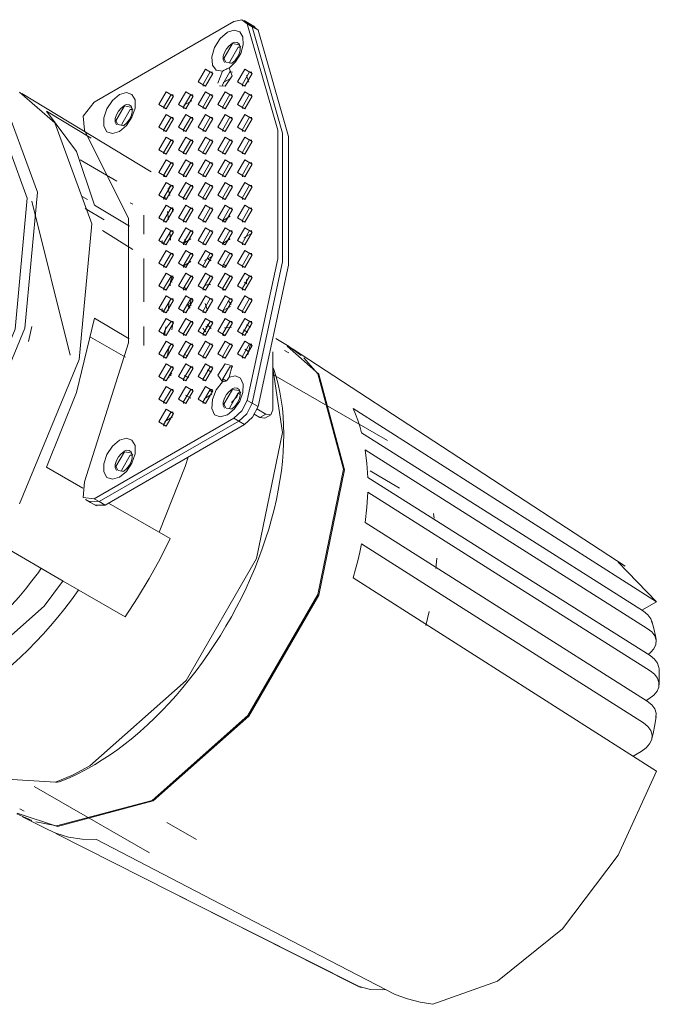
# Model space of a CAD drawing. Header units: millimetres. Extents: x -6729 to -4864, y -1198 to 6775.
# Tile 2 of 6: x -5772 to -5680, y -1198 to -1056. Entities that reach past the tile are written whole.
import ezdxf

# ---------------------------------------------------------------- set-up
doc = ezdxf.new("R2010")
doc.units = ezdxf.units.MM
doc.layers.add('E-LITE-EQPM', color=7, linetype='Continuous', lineweight=20)

# ---------------------------------------------------------------- blocks, each defined once
blk = doc.blocks.new('DEEP78 R SM_GLB - 00-673880-00 Isometrico PDF')
at = {"color": 253, "lineweight": 9, "true_color": 0xaaaaaa}
for p, q in [((-6899.62, -1056.5), (-6919.71, -1068.1)), ((-6897.42, -1056.76), (-6898.12, -1056.36)), ((-6896.97, -1057.26), (-6897.76, -1056.64)), ((-6896.97, -1057.26), (-6897.76, -1056.64)), ((-6897.68, -1056.85), (-6896.97, -1057.26)), ((-6896.57, -1057.25), (-6897.42, -1056.76)), ((-6896.13, -1057.75), (-6896.97, -1057.26)), ((-6896.13, -1057.75), (-6896.91, -1057.13)), ((-6901.06, -1061.82), (-6899.82, -1059.68)), ((-6898.92, -1059.84), (-6899.82, -1059.68)), ((-6898.65, -1060.18), (-6898.97, -1060.17)), ((-6898.61, -1060.18), (-6898.85, -1059.88)), ((-6898.71, -1060.93), (-6898.69, -1060.89)), ((-6900.72, -1062.37), (-6899.88, -1062.54)), ((-6899.38, -1062), (-6899.26, -1061.85)), ((-6902.68, -1063.78), (-6903, -1063.76)), ((-6901.92, -1065.39), (-6901.24, -1063.63)), ((-6900.22, -1063.79), (-6900.17, -1063.76)), ((-6899.8, -1063.78), (-6900.17, -1063.76)), ((-6897.02, -1063.78), (-6897.34, -1063.76)), ((-6900, -1064.64), (-6901.14, -1065.3)), ((-6897.81, -1064.26), (-6897.48, -1065.22)), ((-6900.88, -1065.8), (-6901.68, -1065.74)), ((-6908.33, -1067.04), (-6908.66, -1067.03)), ((-6905.68, -1067.92), (-6906.8, -1068.57)), ((-6905.5, -1067.04), (-6905.83, -1067.03)), ((-6902.68, -1067.04), (-6903, -1067.03)), ((-6899.85, -1067.04), (-6900.17, -1067.03)), ((-6897.02, -1067.04), (-6897.34, -1067.03)), ((-6916.61, -1070.8), (-6915.37, -1068.66)), ((-6914.48, -1068.82), (-6915.37, -1068.66)), ((-6914.21, -1069.16), (-6914.53, -1069.15)), ((-6914.17, -1069.16), (-6914.4, -1068.87)), ((-6914.97, -1071.02), (-6914.82, -1070.83)), ((-6908.33, -1070.31), (-6908.66, -1070.29)), ((-6905.5, -1070.31), (-6905.83, -1070.29)), ((-6902.68, -1070.31), (-6903, -1070.29)), ((-6899.85, -1070.31), (-6900.17, -1070.29)), ((-6897.02, -1070.31), (-6897.34, -1070.29)), ((-6916.28, -1071.35), (-6915.44, -1071.52)), ((-6908.33, -1073.58), (-6908.66, -1073.56)), ((-6905.5, -1073.58), (-6905.83, -1073.56)), ((-6902.68, -1073.58), (-6903, -1073.56)), ((-6899.85, -1073.58), (-6900.17, -1073.56)), ((-6897.02, -1073.58), (-6897.34, -1073.56)), ((-6908.33, -1076.84), (-6908.66, -1076.83)), ((-6905.5, -1076.84), (-6905.83, -1076.83)), ((-6902.68, -1076.84), (-6903, -1076.83)), ((-6899.85, -1076.84), (-6900.17, -1076.83)), ((-6897.02, -1076.84), (-6897.34, -1076.83)), ((-6909.64, -1078.54), (-6909.54, -1078.86)), ((-6909.08, -1080.54), (-6908.84, -1081.57)), ((-6908.33, -1080.11), (-6908.66, -1080.09)), ((-6905.5, -1080.11), (-6905.83, -1080.09)), ((-6902.68, -1080.11), (-6903, -1080.09)), ((-6899.85, -1080.11), (-6900.17, -1080.09)), ((-6897.02, -1080.11), (-6897.34, -1080.09)), ((-6909.47, -1082.1), (-6909.58, -1081.57)), ((-6914.54, -1082.6), (-6914.18, -1082.81)), ((-6908.33, -1083.37), (-6908.66, -1083.36)), ((-6908.5, -1083.3), (-6908.4, -1083.9)), ((-6905.5, -1083.37), (-6905.83, -1083.36)), ((-6902.68, -1083.37), (-6903, -1083.36)), ((-6899.85, -1083.37), (-6900.17, -1083.36)), ((-6897.02, -1083.37), (-6897.34, -1083.36)), ((-6912.57, -1084.39), (-6912.57, -1087.11)), ((-6909.02, -1085.02), (-6909.17, -1083.88)), ((-6900.13, -1084.56), (-6901.23, -1085.19)), ((-6908.75, -1088.01), (-6908.83, -1086.81)), ((-6908.33, -1086.64), (-6908.66, -1086.62)), ((-6905.79, -1087.82), (-6906.89, -1088.46)), ((-6905.5, -1086.64), (-6905.83, -1086.62)), ((-6902.68, -1086.64), (-6903, -1086.62)), ((-6901.23, -1088.46), (-6900.13, -1087.82)), ((-6899.85, -1086.64), (-6900.17, -1086.62)), ((-6897.05, -1087.02), (-6898.17, -1087.67)), ((-6897.02, -1086.64), (-6897.34, -1086.62)), ((-6909.94, -1088.51), (-6909.94, -1088.03)), ((-6906.83, -1088.43), (-6906.83, -1088.27)), ((-6912.57, -1090.65), (-6912.57, -1096.9)), ((-6908.33, -1089.91), (-6908.66, -1089.89)), ((-6905.5, -1089.91), (-6905.83, -1089.89)), ((-6902.71, -1090.29), (-6903.83, -1090.94)), ((-6902.9, -1090.96), (-6903.37, -1090.68)), ((-6902.68, -1089.91), (-6903, -1089.89)), ((-6902.76, -1090.47), (-6902.89, -1090.4)), ((-6899.85, -1089.91), (-6900.17, -1089.89)), ((-6897.02, -1089.91), (-6897.34, -1089.89)), ((-6906.89, -1091.73), (-6905.79, -1091.09)), ((-6900.68, -1091.72), (-6901.15, -1091.44)), ((-6908.73, -1093.94), (-6908.5, -1093.12)), ((-6908.33, -1093.17), (-6908.66, -1093.16)), ((-6905.5, -1093.17), (-6905.83, -1093.16)), ((-6902.68, -1093.17), (-6903, -1093.16)), ((-6899.85, -1093.17), (-6900.17, -1093.16)), ((-6897.02, -1093.17), (-6897.34, -1093.16)), ((-6908.76, -1094.58), (-6908.73, -1093.94)), ((-6908.51, -1094.06), (-6908.73, -1093.94)), ((-6906.83, -1094.78), (-6906.39, -1095.04)), ((-6901.1, -1095.06), (-6901.23, -1095)), ((-6897.8, -1094.25), (-6898.13, -1094.06)), ((-6897.8, -1094.25), (-6897.84, -1094.27)), ((-6897.8, -1093.64), (-6897.8, -1094.25)), ((-6908.33, -1096.44), (-6908.66, -1096.42)), ((-6905.75, -1096.42), (-6905.83, -1096.37)), ((-6905.5, -1096.44), (-6905.83, -1096.42)), ((-6902.68, -1096.44), (-6903, -1096.42)), ((-6899.85, -1096.44), (-6900.17, -1096.42)), ((-6897.02, -1096.44), (-6897.34, -1096.42)), ((-6909.94, -1098.31), (-6909.94, -1097.83)), ((-6909.08, -1098.2), (-6908.93, -1096.76)), ((-6906.21, -1097.27), (-6905.86, -1097.06)), ((-6906.18, -1097.29), (-6906.21, -1097.27)), ((-6905.85, -1097.29), (-6906.2, -1097.5)), ((-6906.2, -1097.5), (-6905.92, -1097.81)), ((-6905.82, -1097.44), (-6905.85, -1097.23)), ((-6903.42, -1098.15), (-6903.75, -1097.11)), ((-6901.15, -1098.15), (-6900.09, -1097.54)), ((-6901.15, -1098.43), (-6901.15, -1098.15)), ((-6912.57, -1100.45), (-6912.57, -1103.17)), ((-6909.58, -1101.73), (-6909.39, -1100.5)), ((-6908.66, -1099.69), (-6909.45, -1100.76)), ((-6908.33, -1099.7), (-6908.66, -1099.69)), ((-6908.36, -1099.75), (-6908.53, -1100.91)), ((-6905.5, -1099.7), (-6905.83, -1099.69)), ((-6903.66, -1101.22), (-6904.1, -1100.66)), ((-6903.54, -1100.48), (-6903.67, -1100.4)), ((-6902.9, -1100.74), (-6903.44, -1100.15)), ((-6902.68, -1099.7), (-6903, -1099.69)), ((-6900.97, -1100.62), (-6899.96, -1100.53)), ((-6900.87, -1100.68), (-6900.9, -1100.59)), ((-6900.21, -1100.49), (-6900.24, -1100.69)), ((-6899.85, -1099.7), (-6900.17, -1099.69)), ((-6897.8, -1100.17), (-6897.18, -1100.54)), ((-6897.02, -1099.7), (-6897.34, -1099.69)), ((-6901.15, -1101.74), (-6901.02, -1101.76)), ((-6897.64, -1101.27), (-6898.22, -1100.92)), ((-6897.58, -1101.23), (-6897.64, -1101.27)), ((-6908.33, -1102.97), (-6908.66, -1102.95)), ((-6905.5, -1102.97), (-6905.83, -1102.95)), ((-6902.68, -1102.97), (-6903, -1102.95)), ((-6899.85, -1102.97), (-6900.17, -1102.95)), ((-6897.21, -1102.92), (-6897.58, -1104.52)), ((-6897.02, -1102.97), (-6897.34, -1102.95)), ((-6909.18, -1104.6), (-6909.06, -1104.67)), ((-6906.83, -1104.92), (-6906.83, -1104.6)), ((-6906.77, -1104.4), (-6906.26, -1104.71)), ((-6897.5, -1104.03), (-6898.02, -1103.72)), ((-6893.98, -1112.46), (-6893.98, -1104.09)), ((-6908.33, -1106.24), (-6908.66, -1106.22)), ((-6905.5, -1106.24), (-6905.83, -1106.22)), ((-6902.68, -1106.24), (-6903, -1106.22)), ((-6899.78, -1106.25), (-6900.17, -1106.22)), ((-6908.97, -1107.66), (-6908.97, -1107.85)), ((-6908.67, -1107.25), (-6908.52, -1107.17)), ((-6908.67, -1107.25), (-6908.67, -1107.53)), ((-6906.72, -1107.48), (-6906.13, -1107.83)), ((-6903.41, -1106.66), (-6902.82, -1107.01)), ((-6901.21, -1107.97), (-6900.72, -1108.26)), ((-6908.33, -1109.5), (-6908.66, -1109.49)), ((-6906.58, -1110.31), (-6905.79, -1110.78)), ((-6905.5, -1109.5), (-6905.83, -1109.49)), ((-6902.79, -1110.18), (-6903.91, -1110.83)), ((-6903.13, -1109.62), (-6902.7, -1109.88)), ((-6902.68, -1109.5), (-6903, -1109.49)), ((-6901.06, -1111.63), (-6899.82, -1109.49)), ((-6898.92, -1109.65), (-6899.82, -1109.49)), ((-6898.69, -1110.23), (-6899.02, -1110.03)), ((-6898.65, -1109.99), (-6898.97, -1109.98)), ((-6898.61, -1109.98), (-6898.85, -1109.69)), ((-6899.4, -1111.84), (-6899.26, -1111.65)), ((-6896.97, -1111.48), (-6897.68, -1111.07)), ((-6896.13, -1111.97), (-6896.97, -1111.48)), ((-6908.45, -1113.45), (-6909.57, -1114.1)), ((-6908.33, -1112.77), (-6908.66, -1112.75)), ((-6900.72, -1112.18), (-6899.88, -1112.34)), ((-6895.89, -1113.54), (-6896.69, -1113.06)), ((-6896.29, -1112.3), (-6895.02, -1113.06)), ((-6895.02, -1113.06), (-6895.89, -1113.54)), ((-6895.16, -1113.63), (-6894.29, -1113.14)), ((-6919.71, -1125.26), (-6899.62, -1113.66)), ((-6898.92, -1114.07), (-6919, -1125.66)), ((-6919, -1125.66), (-6898.92, -1114.07)), ((-6918.15, -1126.15), (-6898.07, -1114.56)), ((-6898.92, -1114.07), (-6899.62, -1113.66)), ((-6898.07, -1114.56), (-6898.92, -1114.07)), ((-6895.15, -1113.62), (-6895.89, -1113.54)), ((-6916.61, -1120.61), (-6915.37, -1118.47)), ((-6914.48, -1118.63), (-6915.37, -1118.47)), ((-6914.21, -1118.97), (-6914.53, -1118.96)), ((-6914.17, -1118.96), (-6914.4, -1118.67)), ((-6916.28, -1121.16), (-6915.44, -1121.32)), ((-6914.97, -1120.83), (-6914.82, -1120.63)), ((-6920.96, -1125.38), (-6920.25, -1125.79)), ((-6919, -1125.66), (-6920.47, -1125.6)), ((-6920.47, -1125.6), (-6919, -1125.66)), ((-6920.25, -1125.79), (-6919.4, -1126.28)), ((-6919, -1125.66), (-6919.71, -1125.26)), ((-6919.57, -1126.15), (-6918.15, -1126.15)), ((-6918.15, -1126.15), (-6919, -1125.66))]:
    blk.add_line(p, q, dxfattribs=at)
for points in [[(-6897.68, -1056.85, 0), (-6898.46, -1056.23, 0), (-6899.62, -1056.5, 0)], [(-6901.24, -1063.63, 0), (-6902.15, -1063.51, 0), (-6902.71, -1062.78, 0), (-6902.8, -1061.6, 0), (-6902.39, -1060.22, 0), (-6901.57, -1058.94, 0), (-6900.53, -1058.05, 0)], [(-6900.53, -1058.05, 0), (-6899.56, -1057.73, 0), (-6898.77, -1057.97, 0), (-6898.31, -1058.72, 0), (-6898.26, -1059.84, 0), (-6898.63, -1061.11, 0), (-6899.36, -1062.31, 0), (-6900.31, -1063.22, 0)], [(-6897.68, -1111.07, 0), (-6893.3, -1090.7, 0), (-6893.3, -1072.16, 0), (-6897.68, -1056.85, 0)], [(-6896.97, -1057.26, 0), (-6892.6, -1072.57, 0), (-6892.6, -1091.11, 0), (-6896.97, -1111.48, 0)], [(-6896.97, -1111.48, 0), (-6892.6, -1091.11, 0), (-6892.6, -1072.57, 0), (-6896.97, -1057.26, 0)], [(-6896.13, -1111.97, 0), (-6891.75, -1091.6, 0), (-6891.75, -1073.06, 0), (-6896.13, -1057.75, 0)], [(-6899.91, -1059.62, 0), (-6899.49, -1059.47, 0), (-6899.12, -1059.5, 0), (-6898.84, -1059.72, 0), (-6898.69, -1060.1, 0), (-6898.69, -1060.6, 0), (-6898.84, -1061.15, 0), (-6899.12, -1061.69, 0), (-6899.49, -1062.15, 0), (-6899.91, -1062.48, 0)], [(-6899.87, -1059.65, 0), (-6900.3, -1059.98, 0), (-6900.68, -1060.43, 0), (-6900.97, -1060.96, 0), (-6901.13, -1061.51, 0), (-6901.13, -1062.01, 0), (-6900.97, -1062.39, 0)], [(-6899.82, -1059.68, 0), (-6901.06, -1061.82, 0), (-6900.75, -1062.36, 0)], [(-6898.97, -1060.17, 0), (-6900.21, -1062.31, 0), (-6900.18, -1062.5, 0)], [(-6903.71, -1065.8, 0), (-6904.77, -1065.19, 0), (-6903.71, -1063.35, 0)], [(-6903, -1063.76, 0), (-6904.06, -1065.6, 0), (-6904.03, -1065.79, 0)], [(-6903.71, -1063.35, 0), (-6902.65, -1063.97, 0), (-6903.71, -1065.8, 0)], [(-6901.24, -1063.63, 0), (-6901.01, -1063.51, 0), (-6900.79, -1063.4, 0)], [(-6900.17, -1063.76, 0), (-6901.23, -1065.6, 0), (-6901.2, -1065.8, 0)], [(-6900.31, -1063.22, 0), (-6899.86, -1064.33, 0), (-6900.88, -1065.8, 0)], [(-6900.79, -1063.4, 0), (-6900.61, -1063.32, 0), (-6900.46, -1063.26, 0)], [(-6900.31, -1063.22, 0), (-6900.37, -1063.23, 0), (-6900.46, -1063.26, 0)], [(-6898.05, -1065.8, 0), (-6899.11, -1065.19, 0), (-6898.05, -1063.35, 0)], [(-6897.34, -1063.76, 0), (-6898.4, -1065.6, 0), (-6898.37, -1065.79, 0)], [(-6898.05, -1063.35, 0), (-6896.99, -1063.97, 0), (-6898.05, -1065.8, 0)], [(-6909.36, -1069.07, 0), (-6910.42, -1068.46, 0), (-6909.36, -1066.62, 0)], [(-6909.36, -1066.62, 0), (-6908.3, -1067.23, 0), (-6909.36, -1069.07, 0)], [(-6906.54, -1069.07, 0), (-6907.6, -1068.46, 0), (-6906.54, -1066.62, 0)], [(-6906.54, -1066.62, 0), (-6905.48, -1067.23, 0), (-6906.54, -1069.07, 0)], [(-6903.71, -1069.07, 0), (-6904.77, -1068.46, 0), (-6903.71, -1066.62, 0)], [(-6903.71, -1066.62, 0), (-6902.65, -1067.23, 0), (-6903.71, -1069.07, 0)], [(-6900.88, -1069.07, 0), (-6901.94, -1068.46, 0), (-6900.88, -1066.62, 0)], [(-6900.88, -1066.62, 0), (-6899.82, -1067.23, 0), (-6900.88, -1069.07, 0)], [(-6898.05, -1069.07, 0), (-6899.11, -1068.46, 0), (-6898.05, -1066.62, 0)], [(-6898.05, -1066.62, 0), (-6896.99, -1067.23, 0), (-6898.05, -1069.07, 0)], [(-6919.71, -1068.1, 0), (-6921.29, -1070.13, 0), (-6921.13, -1072.17, 0)], [(-6916.08, -1072.33, 0), (-6917.08, -1072.65, 0), (-6917.88, -1072.38, 0), (-6918.32, -1071.57, 0), (-6918.32, -1070.39, 0), (-6917.88, -1069.07, 0), (-6917.08, -1067.87, 0), (-6916.08, -1067.03, 0)], [(-6916.08, -1067.03, 0), (-6915.09, -1066.71, 0), (-6914.29, -1066.99, 0), (-6913.84, -1067.79, 0), (-6913.84, -1068.97, 0), (-6914.28, -1070.29, 0), (-6915.08, -1071.49, 0), (-6916.08, -1072.33, 0)], [(-6908.66, -1067.03, 0), (-6909.72, -1068.86, 0), (-6909.69, -1069.05, 0)], [(-6905.83, -1067.03, 0), (-6906.89, -1068.86, 0), (-6906.86, -1069.05, 0)], [(-6903, -1067.03, 0), (-6904.06, -1068.86, 0), (-6904.03, -1069.05, 0)], [(-6900.17, -1067.03, 0), (-6901.23, -1068.86, 0), (-6901.2, -1069.05, 0)], [(-6897.34, -1067.03, 0), (-6898.4, -1068.86, 0), (-6898.37, -1069.05, 0)], [(-6915.42, -1068.63, 0), (-6915.86, -1068.96, 0), (-6916.24, -1069.41, 0), (-6916.53, -1069.95, 0), (-6916.69, -1070.49, 0), (-6916.69, -1070.99, 0), (-6916.53, -1071.37, 0)], [(-6915.37, -1068.66, 0), (-6916.61, -1070.8, 0), (-6916.3, -1071.34, 0)], [(-6914.53, -1069.15, 0), (-6915.76, -1071.29, 0), (-6915.74, -1071.48, 0)], [(-6915.47, -1068.61, 0), (-6915.05, -1068.45, 0), (-6914.67, -1068.48, 0), (-6914.4, -1068.7, 0), (-6914.25, -1069.08, 0), (-6914.25, -1069.58, 0), (-6914.4, -1070.13, 0), (-6914.67, -1070.67, 0), (-6915.05, -1071.13, 0), (-6915.47, -1071.46, 0)], [(-6909.36, -1072.33, 0), (-6910.42, -1071.72, 0), (-6909.36, -1069.89, 0)], [(-6908.66, -1070.29, 0), (-6909.72, -1072.13, 0), (-6909.69, -1072.32, 0)], [(-6909.36, -1069.89, 0), (-6908.3, -1070.5, 0), (-6909.36, -1072.33, 0)], [(-6906.54, -1072.33, 0), (-6907.6, -1071.72, 0), (-6906.54, -1069.89, 0)], [(-6905.83, -1070.29, 0), (-6906.89, -1072.13, 0), (-6906.86, -1072.32, 0)], [(-6906.54, -1069.89, 0), (-6905.48, -1070.5, 0), (-6906.54, -1072.33, 0)], [(-6903.71, -1072.33, 0), (-6904.77, -1071.72, 0), (-6903.71, -1069.89, 0)], [(-6903, -1070.29, 0), (-6904.06, -1072.13, 0), (-6904.03, -1072.32, 0)], [(-6903.71, -1069.89, 0), (-6902.65, -1070.5, 0), (-6903.71, -1072.33, 0)], [(-6900.88, -1072.33, 0), (-6901.94, -1071.72, 0), (-6900.88, -1069.89, 0)], [(-6900.17, -1070.29, 0), (-6901.23, -1072.13, 0), (-6901.2, -1072.32, 0)], [(-6900.88, -1069.89, 0), (-6899.82, -1070.5, 0), (-6900.88, -1072.33, 0)], [(-6898.05, -1072.33, 0), (-6899.11, -1071.72, 0), (-6898.05, -1069.89, 0)], [(-6897.34, -1070.29, 0), (-6898.4, -1072.13, 0), (-6898.37, -1072.32, 0)], [(-6898.05, -1069.89, 0), (-6896.99, -1070.5, 0), (-6898.05, -1072.33, 0)], [(-6921.13, -1072.17, 0), (-6914.78, -1084.87, 0), (-6914.78, -1102.8, 0), (-6921.13, -1122.83, 0)], [(-6909.36, -1075.6, 0), (-6910.42, -1074.99, 0), (-6909.36, -1073.15, 0)], [(-6908.66, -1073.56, 0), (-6909.72, -1075.4, 0), (-6909.69, -1075.58, 0)], [(-6909.36, -1073.15, 0), (-6908.3, -1073.76, 0), (-6909.36, -1075.6, 0)], [(-6906.54, -1075.6, 0), (-6907.6, -1074.99, 0), (-6906.54, -1073.15, 0)], [(-6905.83, -1073.56, 0), (-6906.89, -1075.4, 0), (-6906.86, -1075.58, 0)], [(-6906.54, -1073.15, 0), (-6905.48, -1073.76, 0), (-6906.54, -1075.6, 0)], [(-6903.71, -1075.6, 0), (-6904.77, -1074.99, 0), (-6903.71, -1073.15, 0)], [(-6903, -1073.56, 0), (-6904.06, -1075.4, 0), (-6904.03, -1075.58, 0)], [(-6903.71, -1073.15, 0), (-6902.65, -1073.76, 0), (-6903.71, -1075.6, 0)], [(-6900.88, -1075.6, 0), (-6901.94, -1074.99, 0), (-6900.88, -1073.15, 0)], [(-6900.17, -1073.56, 0), (-6901.23, -1075.4, 0), (-6901.2, -1075.58, 0)], [(-6900.88, -1073.15, 0), (-6899.82, -1073.76, 0), (-6900.88, -1075.6, 0)], [(-6898.05, -1075.6, 0), (-6899.11, -1074.99, 0), (-6898.05, -1073.15, 0)], [(-6897.34, -1073.56, 0), (-6898.4, -1075.4, 0), (-6898.37, -1075.58, 0)], [(-6898.05, -1073.15, 0), (-6896.99, -1073.76, 0), (-6898.05, -1075.6, 0)], [(-6909.36, -1078.87, 0), (-6910.42, -1078.25, 0), (-6909.36, -1076.42, 0)], [(-6909.36, -1076.42, 0), (-6908.3, -1077.03, 0), (-6909.36, -1078.87, 0)], [(-6906.54, -1078.87, 0), (-6907.6, -1078.25, 0), (-6906.54, -1076.42, 0)], [(-6906.54, -1076.42, 0), (-6905.48, -1077.03, 0), (-6906.54, -1078.87, 0)], [(-6903.71, -1078.87, 0), (-6904.77, -1078.25, 0), (-6903.71, -1076.42, 0)], [(-6903.71, -1076.42, 0), (-6902.65, -1077.03, 0), (-6903.71, -1078.87, 0)], [(-6900.88, -1078.87, 0), (-6901.94, -1078.25, 0), (-6900.88, -1076.42, 0)], [(-6900.88, -1076.42, 0), (-6899.82, -1077.03, 0), (-6900.88, -1078.87, 0)], [(-6898.05, -1078.87, 0), (-6899.11, -1078.25, 0), (-6898.05, -1076.42, 0)], [(-6898.05, -1076.42, 0), (-6896.99, -1077.03, 0), (-6898.05, -1078.87, 0)], [(-6908.66, -1076.83, 0), (-6909.72, -1078.66, 0), (-6909.69, -1078.85, 0)], [(-6905.83, -1076.83, 0), (-6906.89, -1078.66, 0), (-6906.86, -1078.85, 0)], [(-6903, -1076.83, 0), (-6904.06, -1078.66, 0), (-6904.03, -1078.85, 0)], [(-6900.17, -1076.83, 0), (-6901.23, -1078.66, 0), (-6901.2, -1078.85, 0)], [(-6897.34, -1076.83, 0), (-6898.4, -1078.66, 0), (-6898.37, -1078.85, 0)], [(-6909.36, -1082.13, 0), (-6910.42, -1081.52, 0), (-6909.36, -1079.68, 0)], [(-6908.66, -1080.09, 0), (-6909.72, -1081.93, 0), (-6909.69, -1082.12, 0)], [(-6909.36, -1079.68, 0), (-6908.3, -1080.3, 0), (-6909.36, -1082.13, 0)], [(-6906.54, -1082.13, 0), (-6907.6, -1081.52, 0), (-6906.54, -1079.68, 0)], [(-6905.83, -1080.09, 0), (-6906.89, -1081.93, 0), (-6906.86, -1082.12, 0)], [(-6906.54, -1079.68, 0), (-6905.48, -1080.3, 0), (-6906.54, -1082.13, 0)], [(-6903.71, -1082.13, 0), (-6904.77, -1081.52, 0), (-6903.71, -1079.68, 0)], [(-6903, -1080.09, 0), (-6904.06, -1081.93, 0), (-6904.03, -1082.12, 0)], [(-6903.71, -1079.68, 0), (-6902.65, -1080.3, 0), (-6903.71, -1082.13, 0)], [(-6900.88, -1082.13, 0), (-6901.94, -1081.52, 0), (-6900.88, -1079.68, 0)], [(-6900.17, -1080.09, 0), (-6901.23, -1081.93, 0), (-6901.2, -1082.12, 0)], [(-6900.88, -1079.68, 0), (-6899.82, -1080.3, 0), (-6900.88, -1082.13, 0)], [(-6898.05, -1082.13, 0), (-6899.11, -1081.52, 0), (-6898.05, -1079.68, 0)], [(-6897.34, -1080.09, 0), (-6898.4, -1081.93, 0), (-6898.37, -1082.12, 0)], [(-6898.05, -1079.68, 0), (-6896.99, -1080.3, 0), (-6898.05, -1082.13, 0)], [(-6909.36, -1085.4, 0), (-6910.42, -1084.79, 0), (-6909.36, -1082.95, 0)], [(-6908.66, -1083.36, 0), (-6909.72, -1085.19, 0), (-6909.69, -1085.38, 0)], [(-6909.36, -1082.95, 0), (-6908.3, -1083.56, 0), (-6909.36, -1085.4, 0)], [(-6906.54, -1085.4, 0), (-6907.6, -1084.79, 0), (-6906.54, -1082.95, 0)], [(-6905.83, -1083.36, 0), (-6906.89, -1085.19, 0), (-6906.86, -1085.38, 0)], [(-6906.54, -1082.95, 0), (-6905.48, -1083.56, 0), (-6906.54, -1085.4, 0)], [(-6903.71, -1085.4, 0), (-6904.77, -1084.79, 0), (-6903.71, -1082.95, 0)], [(-6903, -1083.36, 0), (-6904.06, -1085.19, 0), (-6904.03, -1085.38, 0)], [(-6903.71, -1082.95, 0), (-6902.65, -1083.56, 0), (-6903.71, -1085.4, 0)], [(-6900.88, -1085.4, 0), (-6901.94, -1084.79, 0), (-6900.88, -1082.95, 0)], [(-6900.17, -1083.36, 0), (-6901.23, -1085.19, 0), (-6901.2, -1085.38, 0)], [(-6900.88, -1082.95, 0), (-6899.82, -1083.56, 0), (-6900.88, -1085.4, 0)], [(-6898.05, -1085.4, 0), (-6899.11, -1084.79, 0), (-6898.05, -1082.95, 0)], [(-6897.34, -1083.36, 0), (-6898.4, -1085.19, 0), (-6898.37, -1085.38, 0)], [(-6898.05, -1082.95, 0), (-6896.99, -1083.56, 0), (-6898.05, -1085.4, 0)], [(-6909.36, -1088.66, 0), (-6910.42, -1088.05, 0), (-6909.36, -1086.22, 0)], [(-6909.36, -1086.22, 0), (-6908.3, -1086.83, 0), (-6909.36, -1088.66, 0)], [(-6906.54, -1088.66, 0), (-6907.6, -1088.05, 0), (-6906.54, -1086.22, 0)], [(-6906.54, -1086.22, 0), (-6905.48, -1086.83, 0), (-6906.54, -1088.66, 0)], [(-6903.71, -1088.66, 0), (-6904.77, -1088.05, 0), (-6903.71, -1086.22, 0)], [(-6903.71, -1086.22, 0), (-6902.65, -1086.83, 0), (-6903.71, -1088.66, 0)], [(-6900.88, -1088.66, 0), (-6901.94, -1088.05, 0), (-6900.88, -1086.22, 0)], [(-6900.88, -1086.22, 0), (-6899.82, -1086.83, 0), (-6900.88, -1088.66, 0)], [(-6898.05, -1088.66, 0), (-6899.11, -1088.05, 0), (-6898.05, -1086.22, 0)], [(-6898.05, -1086.22, 0), (-6896.99, -1086.83, 0), (-6898.05, -1088.66, 0)], [(-6908.66, -1086.62, 0), (-6909.72, -1088.46, 0), (-6909.69, -1088.65, 0)], [(-6905.83, -1086.62, 0), (-6906.89, -1088.46, 0), (-6906.86, -1088.65, 0)], [(-6903, -1086.62, 0), (-6904.06, -1088.46, 0), (-6904.03, -1088.65, 0)], [(-6900.17, -1086.62, 0), (-6901.23, -1088.46, 0), (-6901.2, -1088.65, 0)], [(-6897.34, -1086.62, 0), (-6898.4, -1088.46, 0), (-6898.37, -1088.65, 0)], [(-6909.36, -1091.93, 0), (-6910.42, -1091.32, 0), (-6909.36, -1089.48, 0)], [(-6908.66, -1089.89, 0), (-6909.72, -1091.73, 0), (-6909.69, -1091.91, 0)], [(-6909.36, -1089.48, 0), (-6908.3, -1090.09, 0), (-6909.36, -1091.93, 0)], [(-6906.54, -1091.93, 0), (-6907.6, -1091.32, 0), (-6906.54, -1089.48, 0)], [(-6905.83, -1089.89, 0), (-6906.89, -1091.73, 0), (-6906.86, -1091.91, 0)], [(-6906.54, -1089.48, 0), (-6905.48, -1090.09, 0), (-6906.54, -1091.93, 0)], [(-6903.71, -1091.93, 0), (-6904.77, -1091.32, 0), (-6903.71, -1089.48, 0)], [(-6903, -1089.89, 0), (-6904.06, -1091.73, 0), (-6904.03, -1091.91, 0)], [(-6903.71, -1089.48, 0), (-6902.65, -1090.09, 0), (-6903.71, -1091.93, 0)], [(-6900.88, -1091.93, 0), (-6901.94, -1091.32, 0), (-6900.88, -1089.48, 0)], [(-6900.17, -1089.89, 0), (-6901.23, -1091.73, 0), (-6901.2, -1091.91, 0)], [(-6900.88, -1089.48, 0), (-6899.82, -1090.09, 0), (-6900.88, -1091.93, 0)], [(-6898.05, -1091.93, 0), (-6899.11, -1091.32, 0), (-6898.05, -1089.48, 0)], [(-6897.34, -1089.89, 0), (-6898.4, -1091.73, 0), (-6898.37, -1091.91, 0)], [(-6898.05, -1089.48, 0), (-6896.99, -1090.09, 0), (-6898.05, -1091.93, 0)], [(-6909.36, -1095.2, 0), (-6910.42, -1094.58, 0), (-6909.36, -1092.75, 0)], [(-6908.66, -1093.16, 0), (-6909.72, -1094.99, 0), (-6909.69, -1095.18, 0)], [(-6909.36, -1092.75, 0), (-6908.3, -1093.36, 0), (-6909.36, -1095.2, 0)], [(-6906.54, -1095.2, 0), (-6907.6, -1094.58, 0), (-6906.54, -1092.75, 0)], [(-6905.83, -1093.16, 0), (-6906.89, -1094.99, 0), (-6906.86, -1095.18, 0)], [(-6906.54, -1092.75, 0), (-6905.48, -1093.36, 0), (-6906.54, -1095.2, 0)], [(-6903.71, -1095.2, 0), (-6904.77, -1094.58, 0), (-6903.71, -1092.75, 0)], [(-6903, -1093.16, 0), (-6904.06, -1094.99, 0), (-6904.03, -1095.18, 0)], [(-6903.71, -1092.75, 0), (-6902.65, -1093.36, 0), (-6903.71, -1095.2, 0)], [(-6900.88, -1095.2, 0), (-6901.94, -1094.58, 0), (-6900.88, -1092.75, 0)], [(-6900.17, -1093.16, 0), (-6901.23, -1094.99, 0), (-6901.2, -1095.18, 0)], [(-6900.88, -1092.75, 0), (-6899.82, -1093.36, 0), (-6900.88, -1095.2, 0)], [(-6898.05, -1095.2, 0), (-6899.11, -1094.58, 0), (-6898.05, -1092.75, 0)], [(-6897.34, -1093.16, 0), (-6898.4, -1094.99, 0), (-6898.37, -1095.18, 0)], [(-6898.05, -1092.75, 0), (-6896.99, -1093.36, 0), (-6898.05, -1095.2, 0)], [(-6903.91, -1094.59, 0), (-6903.79, -1094.54, 0), (-6903.66, -1094.49, 0), (-6903.52, -1094.45, 0), (-6903.39, -1094.42, 0), (-6903.26, -1094.4, 0), (-6903.12, -1094.39, 0), (-6902.99, -1094.39, 0)], [(-6900.99, -1095.18, 0), (-6901.1, -1095.1, 0), (-6901.21, -1095.02, 0), (-6901.23, -1095, 0)], [(-6909.36, -1098.46, 0), (-6910.42, -1097.85, 0), (-6909.36, -1096.01, 0)], [(-6908.66, -1096.42, 0), (-6909.72, -1098.26, 0), (-6909.69, -1098.45, 0)], [(-6909.36, -1096.01, 0), (-6908.3, -1096.63, 0), (-6909.36, -1098.46, 0)], [(-6906.54, -1098.46, 0), (-6907.6, -1097.85, 0), (-6906.54, -1096.01, 0)], [(-6905.83, -1096.42, 0), (-6906.89, -1098.26, 0), (-6906.86, -1098.45, 0)], [(-6906.54, -1096.01, 0), (-6905.48, -1096.63, 0), (-6906.54, -1098.46, 0)], [(-6903.71, -1098.46, 0), (-6904.77, -1097.85, 0), (-6903.71, -1096.01, 0)], [(-6903, -1096.42, 0), (-6904.06, -1098.26, 0), (-6904.03, -1098.45, 0)], [(-6903.71, -1096.01, 0), (-6902.65, -1096.63, 0), (-6903.71, -1098.46, 0)], [(-6900.88, -1098.46, 0), (-6901.94, -1097.85, 0), (-6900.88, -1096.01, 0)], [(-6900.17, -1096.42, 0), (-6901.23, -1098.26, 0), (-6901.2, -1098.45, 0)], [(-6900.88, -1096.01, 0), (-6899.82, -1096.63, 0), (-6900.88, -1098.46, 0)], [(-6898.05, -1098.46, 0), (-6899.11, -1097.85, 0), (-6898.05, -1096.01, 0)], [(-6897.34, -1096.42, 0), (-6898.4, -1098.26, 0), (-6898.37, -1098.45, 0)], [(-6898.05, -1096.01, 0), (-6896.99, -1096.63, 0), (-6898.05, -1098.46, 0)], [(-6906.21, -1097.27, 0), (-6906.21, -1097.38, 0), (-6906.2, -1097.5, 0)], [(-6905.86, -1097.13, 0), (-6905.86, -1097.06, 0), (-6905.8, -1096.63, 0)], [(-6905.86, -1097.06, 0), (-6905.85, -1097.18, 0), (-6905.85, -1097.29, 0)], [(-6900, -1097.25, 0), (-6900.13, -1097.06, 0), (-6900.4, -1096.72, 0)], [(-6909.36, -1101.73, 0), (-6910.42, -1101.12, 0), (-6909.36, -1099.28, 0)], [(-6909.36, -1099.28, 0), (-6908.3, -1099.89, 0), (-6909.36, -1101.73, 0)], [(-6906.54, -1101.73, 0), (-6907.6, -1101.12, 0), (-6906.54, -1099.28, 0)], [(-6906.54, -1099.28, 0), (-6905.48, -1099.89, 0), (-6906.54, -1101.73, 0)], [(-6903.71, -1101.73, 0), (-6904.77, -1101.12, 0), (-6903.71, -1099.28, 0)], [(-6903.71, -1099.28, 0), (-6902.65, -1099.89, 0), (-6903.71, -1101.73, 0)], [(-6900.88, -1101.73, 0), (-6901.94, -1101.12, 0), (-6900.88, -1099.28, 0)], [(-6900.88, -1099.28, 0), (-6899.82, -1099.89, 0), (-6900.88, -1101.73, 0)], [(-6898.05, -1101.73, 0), (-6899.11, -1101.12, 0), (-6898.05, -1099.28, 0)], [(-6898.05, -1099.28, 0), (-6896.99, -1099.89, 0), (-6898.05, -1101.73, 0)], [(-6905.83, -1099.69, 0), (-6906.89, -1101.52, 0), (-6906.86, -1101.71, 0)], [(-6903, -1099.69, 0), (-6904.06, -1101.52, 0), (-6904.03, -1101.71, 0)], [(-6900.17, -1099.69, 0), (-6901.23, -1101.52, 0), (-6901.2, -1101.71, 0)], [(-6897.34, -1099.69, 0), (-6898.4, -1101.52, 0), (-6898.37, -1101.71, 0)], [(-6909.51, -1100.86, 0), (-6909.72, -1101.52, 0), (-6909.69, -1101.69, 0)], [(-6909.36, -1104.99, 0), (-6910.42, -1104.38, 0), (-6909.36, -1102.55, 0)], [(-6908.66, -1102.95, 0), (-6909.72, -1104.79, 0), (-6909.69, -1104.98, 0)], [(-6909.36, -1102.55, 0), (-6908.3, -1103.16, 0), (-6909.36, -1104.99, 0)], [(-6908.91, -1103.25, 0), (-6909.12, -1104.33, 0), (-6909.22, -1104.86, 0)], [(-6906.54, -1104.99, 0), (-6907.6, -1104.38, 0), (-6906.54, -1102.55, 0)], [(-6905.83, -1102.95, 0), (-6906.89, -1104.79, 0), (-6906.86, -1104.98, 0)], [(-6906.54, -1102.55, 0), (-6905.48, -1103.16, 0), (-6906.54, -1104.99, 0)], [(-6903.71, -1104.99, 0), (-6904.77, -1104.38, 0), (-6903.71, -1102.55, 0)], [(-6903, -1102.95, 0), (-6904.06, -1104.79, 0), (-6904.03, -1104.98, 0)], [(-6903.71, -1102.55, 0), (-6902.65, -1103.16, 0), (-6903.71, -1104.99, 0)], [(-6900.88, -1104.99, 0), (-6901.94, -1104.38, 0), (-6900.88, -1102.55, 0)], [(-6900.17, -1102.95, 0), (-6901.23, -1104.79, 0), (-6901.2, -1104.98, 0)], [(-6900.88, -1102.55, 0), (-6899.82, -1103.16, 0), (-6900.88, -1104.99, 0)], [(-6898.05, -1104.99, 0), (-6899.11, -1104.38, 0), (-6898.05, -1102.55, 0)], [(-6897.34, -1102.95, 0), (-6898.4, -1104.79, 0), (-6898.37, -1104.98, 0)], [(-6898.05, -1102.55, 0), (-6896.99, -1103.16, 0), (-6898.05, -1104.99, 0)], [(-6909.36, -1108.26, 0), (-6910.42, -1107.65, 0), (-6909.36, -1105.81, 0)], [(-6908.66, -1106.22, 0), (-6909.72, -1108.06, 0), (-6909.69, -1108.24, 0)], [(-6909.36, -1105.81, 0), (-6908.3, -1106.42, 0), (-6909.36, -1108.26, 0)], [(-6906.54, -1108.26, 0), (-6907.6, -1107.65, 0), (-6906.54, -1105.81, 0)], [(-6905.83, -1106.22, 0), (-6906.89, -1108.06, 0), (-6906.86, -1108.24, 0)], [(-6906.54, -1105.81, 0), (-6905.48, -1106.42, 0), (-6906.54, -1108.26, 0)], [(-6903.71, -1108.26, 0), (-6904.77, -1107.65, 0), (-6903.71, -1105.81, 0)], [(-6903, -1106.22, 0), (-6904.06, -1108.06, 0), (-6904.03, -1108.24, 0)], [(-6903.71, -1105.81, 0), (-6902.65, -1106.42, 0), (-6903.71, -1108.26, 0)], [(-6901.24, -1108.4, 0), (-6901.92, -1107.43, 0), (-6900.88, -1105.81, 0)], [(-6900.17, -1106.22, 0), (-6901.23, -1108.06, 0), (-6901.17, -1108.31, 0)], [(-6900.88, -1105.81, 0), (-6899.86, -1106.1, 0), (-6900.31, -1107.74, 0)], [(-6908.97, -1107.66, 0), (-6908.97, -1107.65, 0), (-6908.67, -1107.25, 0)], [(-6900.31, -1107.74, 0), (-6899.36, -1107.55, 0), (-6898.64, -1107.9, 0), (-6898.26, -1108.75, 0), (-6898.31, -1109.92, 0), (-6898.77, -1111.2, 0), (-6899.55, -1112.35, 0), (-6900.53, -1113.16, 0)], [(-6900.46, -1108.03, 0), (-6900.37, -1107.89, 0), (-6900.31, -1107.74, 0)], [(-6909.36, -1111.53, 0), (-6910.42, -1110.91, 0), (-6909.36, -1109.08, 0)], [(-6909.36, -1109.08, 0), (-6908.3, -1109.69, 0), (-6909.36, -1111.53, 0)], [(-6906.54, -1111.53, 0), (-6907.6, -1110.91, 0), (-6906.54, -1109.08, 0)], [(-6906.54, -1109.08, 0), (-6905.48, -1109.69, 0), (-6906.54, -1111.53, 0)], [(-6903.71, -1111.53, 0), (-6904.77, -1110.91, 0), (-6903.71, -1109.08, 0)], [(-6903.71, -1109.08, 0), (-6902.65, -1109.69, 0), (-6903.71, -1111.53, 0)], [(-6900.53, -1113.16, 0), (-6901.56, -1113.47, 0), (-6902.38, -1113.14, 0), (-6902.79, -1112.24, 0), (-6902.71, -1110.96, 0), (-6902.15, -1109.58, 0), (-6901.24, -1108.4, 0)], [(-6900.79, -1108.31, 0), (-6901.01, -1108.38, 0), (-6901.24, -1108.4, 0)], [(-6900.46, -1108.03, 0), (-6900.61, -1108.19, 0), (-6900.79, -1108.31, 0)], [(-6908.66, -1109.49, 0), (-6909.72, -1111.32, 0), (-6909.69, -1111.51, 0)], [(-6905.83, -1109.49, 0), (-6906.89, -1111.32, 0), (-6906.86, -1111.51, 0)], [(-6903, -1109.49, 0), (-6904.06, -1111.32, 0), (-6904.03, -1111.51, 0)], [(-6899.87, -1109.46, 0), (-6900.3, -1109.78, 0), (-6900.68, -1110.24, 0), (-6900.97, -1110.77, 0), (-6901.13, -1111.32, 0), (-6901.13, -1111.81, 0), (-6900.97, -1112.2, 0)], [(-6899.82, -1109.49, 0), (-6901.06, -1111.63, 0), (-6900.75, -1112.16, 0)], [(-6898.97, -1109.98, 0), (-6900.21, -1112.12, 0), (-6900.18, -1112.3, 0)], [(-6898.99, -1110.09, 0), (-6899.2, -1110.57, 0), (-6899.96, -1111.39, 0)], [(-6899.91, -1109.43, 0), (-6899.49, -1109.27, 0), (-6899.12, -1109.31, 0), (-6898.84, -1109.53, 0), (-6898.69, -1109.91, 0), (-6898.69, -1110.4, 0), (-6898.84, -1110.96, 0), (-6899.12, -1111.49, 0), (-6899.49, -1111.96, 0), (-6899.91, -1112.29, 0)], [(-6899.62, -1113.66, 0), (-6898.46, -1112.59, 0), (-6897.68, -1111.07, 0)], [(-6896.97, -1111.48, 0), (-6897.76, -1113, 0), (-6898.92, -1114.07, 0)], [(-6898.92, -1114.07, 0), (-6897.76, -1113, 0), (-6896.97, -1111.48, 0)], [(-6898.07, -1114.56, 0), (-6896.91, -1113.49, 0), (-6896.13, -1111.97, 0)], [(-6909.36, -1114.79, 0), (-6910.42, -1114.18, 0), (-6909.36, -1112.34, 0)], [(-6908.66, -1112.75, 0), (-6909.72, -1114.59, 0), (-6909.69, -1114.78, 0)], [(-6909.36, -1112.34, 0), (-6908.3, -1112.96, 0), (-6909.36, -1114.79, 0)], [(-6895.02, -1113.06, 0), (-6894.29, -1113.14, 0), (-6893.98, -1112.46, 0)], [(-6916.08, -1122.14, 0), (-6917.08, -1122.45, 0), (-6917.88, -1122.18, 0), (-6918.32, -1121.38, 0), (-6918.32, -1120.2, 0), (-6917.88, -1118.88, 0), (-6917.08, -1117.68, 0), (-6916.08, -1116.83, 0)], [(-6916.08, -1116.83, 0), (-6915.09, -1116.52, 0), (-6914.29, -1116.79, 0), (-6913.84, -1117.6, 0), (-6913.84, -1118.78, 0), (-6914.28, -1120.1, 0), (-6915.08, -1121.3, 0), (-6916.08, -1122.14, 0)], [(-6915.42, -1118.44, 0), (-6915.86, -1118.76, 0), (-6916.24, -1119.22, 0), (-6916.53, -1119.75, 0), (-6916.69, -1120.3, 0), (-6916.69, -1120.79, 0), (-6916.53, -1121.18, 0)], [(-6915.37, -1118.47, 0), (-6916.61, -1120.61, 0), (-6916.3, -1121.15, 0)], [(-6914.53, -1118.96, 0), (-6915.76, -1121.1, 0), (-6915.74, -1121.28, 0)], [(-6915.47, -1118.41, 0), (-6915.05, -1118.25, 0), (-6914.67, -1118.29, 0), (-6914.4, -1118.51, 0), (-6914.25, -1118.89, 0), (-6914.25, -1119.39, 0), (-6914.4, -1119.94, 0), (-6914.67, -1120.48, 0), (-6915.05, -1120.94, 0), (-6915.47, -1121.27, 0)], [(-6921.13, -1122.83, 0), (-6921.29, -1125.05, 0), (-6919.71, -1125.26, 0)]]:
    blk.add_polyline3d(points, dxfattribs=at)
at = {"layer": 'E-LITE-EQPM', "color": 253, "lineweight": 9, "true_color": 0xaaaaaa}
for p, q in [((-6911.5, -1078.17), (-6930.15, -1066.87)), ((-6926.59, -1069.42), (-6920.18, -1073.3)), ((-6921.74, -1076.44), (-6916.47, -1079.49)), ((-6908.78, -1080.22), (-6909.06, -1080.7)), ((-6920.67, -1082.14), (-6921.43, -1081.71)), ((-6923.17, -1104.58), (-6928.69, -1082.36)), ((-6918.3, -1085.09), (-6921.04, -1083.42)), ((-6914.62, -1085.96), (-6919.69, -1082.93)), ((-6914.15, -1089.34), (-6918.51, -1086.61)), ((-6919.69, -1099.24), (-6914.71, -1102.22)), ((-6929.2, -1102.6), (-6928.68, -1100.41)), ((-6920.23, -1101.95), (-6915.2, -1104.86)), ((-6891.66, -1103.32), (-6893.57, -1102.17)), ((-6891.9, -1103.18), (-6889.9, -1104.6)), ((-6891.7, -1104.24), (-6892.31, -1103.89)), ((-6843.29, -1134.94), (-6891.15, -1103.64)), ((-6877.47, -1116.88), (-6893.98, -1107.34)), ((-6909.72, -1108.02), (-6909.36, -1108.23)), ((-6921.38, -1123.72), (-6926.59, -1120.71)), ((-6875.75, -1123.7), (-6879.99, -1121.25)), ((-6908.78, -1130.99), (-6917.66, -1125.87)), ((-6870.77, -1128.05), (-6870.89, -1127.39)), ((-6870.52, -1135.29), (-6870.41, -1133.79)), ((-6844.26, -1134.37), (-6838.76, -1140.09)), ((-6840.88, -1141.29), (-6838.76, -1140.09)), ((-6871.99, -1143.52), (-6871.48, -1141.5)), ((-6838.38, -1149.73), (-6838.36, -1150.87)), ((-6838.36, -1150.87), (-6838.38, -1152.04)), ((-6840.25, -1154.3), (-6839.85, -1154.06)), ((-6842.14, -1162.35), (-6840.96, -1161.65)), ((-6928.38, -1166.69), (-6911.76, -1176.28)), ((-6930.43, -1169.92), (-6929.82, -1170.27)), ((-6928.69, -1171.62), (-6930.84, -1170.63)), ((-6930.06, -1171.05), (-6926.42, -1172.89)), ((-6909.24, -1171.91), (-6905, -1174.36)), ((-6909.7, -1181.35), (-6882.51, -1195.09))]:
    blk.add_line(p, q, dxfattribs=at)
for points in [[(-6938.29, -1121.45, 0), (-6929.69, -1100.69, 0), (-6927.88, -1081.1, 0), (-6933.22, -1066.58, 0), (-6944.65, -1059.98, 0), (-6959.9, -1062.62, 0), (-6975.95, -1073.98, 0), (-6989.63, -1091.81, 0)], [(-6939.38, -1120.82, 0), (-6931.09, -1100.81, 0), (-6929.35, -1081.93, 0), (-6934.49, -1067.92, 0), (-6945.51, -1061.56, 0), (-6960.21, -1064.11, 0), (-6975.68, -1075.06, 0), (-6988.87, -1092.25, 0)], [(-6930.46, -1066.68, 0), (-6925.4, -1071.09, 0), (-6920.06, -1085.62, 0), (-6921.87, -1105.21, 0), (-6930.46, -1125.97, 0)], [(-6919.69, -1082.93, 0), (-6922.26, -1075.2, 0), (-6926.59, -1069.42, 0)], [(-6906.71, -1087.9, 0), (-6906.6, -1088.11, 0), (-6906.53, -1088.25, 0)], [(-6926.59, -1120.71, 0), (-6922.26, -1109.93, 0), (-6919.69, -1099.24, 0)], [(-6891.93, -1103.25, 0), (-6887.39, -1107.32, 0), (-6883.7, -1121.09, 0)], [(-6889.53, -1104.94, 0), (-6887.52, -1107.24, 0), (-6883.84, -1121.01, 0)], [(-6893.98, -1106.31, 0), (-6893.87, -1106.62, 0), (-6893.53, -1107.67, 0), (-6893.24, -1108.75, 0), (-6892.99, -1109.87, 0), (-6892.79, -1111.03, 0), (-6892.63, -1112.21, 0), (-6892.52, -1113.43, 0), (-6892.45, -1114.67, 0), (-6892.43, -1115.94, 0), (-6892.45, -1117.23, 0), (-6892.51, -1118.54, 0), (-6892.62, -1119.88, 0), (-6892.77, -1121.23, 0), (-6892.97, -1122.6, 0), (-6893.21, -1123.99, 0), (-6893.49, -1125.38, 0), (-6893.81, -1126.79, 0), (-6894.18, -1128.2, 0), (-6894.59, -1129.62, 0), (-6895.04, -1131.04, 0), (-6895.52, -1132.46, 0), (-6896.05, -1133.88, 0), (-6896.61, -1135.3, 0), (-6897.21, -1136.71, 0), (-6897.85, -1138.12, 0), (-6898.53, -1139.51, 0), (-6899.23, -1140.89, 0), (-6899.97, -1142.26, 0), (-6900.75, -1143.61, 0), (-6901.55, -1144.94, 0), (-6902.38, -1146.26, 0), (-6903.24, -1147.54, 0), (-6904.13, -1148.81, 0), (-6905.04, -1150.05, 0), (-6905.98, -1151.25, 0), (-6906.94, -1152.43, 0), (-6907.92, -1153.58, 0), (-6908.92, -1154.69, 0), (-6909.94, -1155.76, 0), (-6910.98, -1156.8, 0), (-6912.03, -1157.8, 0), (-6913.09, -1158.76, 0), (-6914.16, -1159.67, 0), (-6915.25, -1160.54, 0), (-6916.34, -1161.37, 0), (-6917.44, -1162.15, 0), (-6918.55, -1162.88, 0), (-6919.66, -1163.56, 0), (-6920.01, -1163.76, 0)], [(-6920.35, -1163.74, 0), (-6906.49, -1151.44, 0), (-6896.34, -1133.86, 0), (-6892.62, -1115.71, 0), (-6893.93, -1106.75, 0)], [(-6882.44, -1112.26, 0), (-6882.08, -1113.08, 0), (-6881.76, -1113.93, 0), (-6881.47, -1114.81, 0), (-6881.22, -1115.73, 0)], [(-6838.76, -1140.09, 0), (-6860.59, -1126.17, 0), (-6882.44, -1112.26, 0)], [(-6881.22, -1115.73, 0), (-6860.93, -1128.59, 0), (-6840.64, -1141.45, 0)], [(-6840.08, -1143.92, 0), (-6860.39, -1131.07, 0), (-6880.7, -1118.22, 0)], [(-6880.7, -1118.22, 0), (-6880.46, -1120.15, 0), (-6880.34, -1122.17, 0)], [(-6906.19, -1119.27, 0), (-6906.6, -1120.58, 0), (-6910.38, -1130.07, 0)], [(-6883.7, -1121.09, 0), (-6887.39, -1139.12, 0), (-6897.46, -1156.57, 0), (-6911.23, -1168.78, 0), (-6925, -1172.47, 0), (-6930.82, -1170.56, 0)], [(-6883.84, -1121.01, 0), (-6887.52, -1139.03, 0), (-6897.6, -1156.49, 0), (-6911.37, -1168.7, 0), (-6925.14, -1172.39, 0), (-6928.13, -1171.81, 0)], [(-6880.34, -1122.17, 0), (-6860.01, -1135.01, 0), (-6839.68, -1147.85, 0)], [(-6880.34, -1124.3, 0), (-6880.46, -1126.45, 0), (-6880.7, -1128.66, 0)], [(-6839.68, -1150.02, 0), (-6860.01, -1137.16, 0), (-6880.34, -1124.3, 0)], [(-6880.7, -1128.66, 0), (-6860.39, -1141.53, 0), (-6840.08, -1154.41, 0)], [(-6908.78, -1130.99, 0), (-6910.24, -1133.88, 0), (-6911.82, -1136.73, 0)], [(-6881.22, -1131.75, 0), (-6881.47, -1132.96, 0), (-6881.76, -1134.18, 0), (-6882.08, -1135.4, 0), (-6882.44, -1136.63, 0)], [(-6840.64, -1157.53, 0), (-6860.93, -1144.64, 0), (-6881.22, -1131.75, 0)], [(-6933.08, -1131.95, 0), (-6924.17, -1137.1, 0), (-6915.27, -1142.24, 0)], [(-6927.34, -1135.27, 0), (-6927.76, -1135.85, 0), (-6928.68, -1137.06, 0), (-6929.62, -1138.25, 0), (-6930.58, -1139.41, 0), (-6931.56, -1140.53, 0), (-6932.56, -1141.62, 0), (-6933.57, -1142.67, 0), (-6934.61, -1143.68, 0), (-6935.65, -1144.65, 0), (-6936.71, -1145.58, 0), (-6937.77, -1146.47, 0), (-6938.84, -1147.31, 0), (-6939.92, -1148.1, 0), (-6941.01, -1148.85, 0), (-6942.09, -1149.54, 0), (-6943.08, -1150.13, 0)], [(-6942.06, -1154.11, 0), (-6926.94, -1140.7, 0), (-6924.28, -1137.15, 0)], [(-6911.82, -1136.73, 0), (-6913.49, -1139.52, 0), (-6915.27, -1142.24, 0)], [(-6882.44, -1136.63, 0), (-6860.59, -1150.57, 0), (-6838.76, -1164.51, 0)], [(-6921.95, -1138.38, 0), (-6922.01, -1138.47, 0), (-6922.97, -1139.79, 0), (-6923.95, -1141.08, 0), (-6924.96, -1142.33, 0), (-6926, -1143.55, 0), (-6927.05, -1144.74, 0), (-6928.12, -1145.88, 0), (-6929.22, -1146.99, 0), (-6930.32, -1148.06, 0), (-6931.44, -1149.08, 0), (-6932.58, -1150.06, 0), (-6933.72, -1150.99, 0), (-6934.87, -1151.88, 0), (-6936.04, -1152.71, 0), (-6937.2, -1153.5, 0), (-6938.37, -1154.23, 0), (-6939.03, -1154.62, 0)], [(-6840.64, -1141.45, 0), (-6839.99, -1141.97, 0), (-6839.56, -1142.56, 0), (-6839.38, -1143.19, 0)], [(-6839.44, -1142.86, 0), (-6839.16, -1143.93, 0), (-6838.91, -1145.02, 0), (-6838.81, -1145.54, 0)], [(-6839.95, -1147.68, 0), (-6839.61, -1147.42, 0), (-6839.12, -1146.86, 0), (-6838.84, -1146.26, 0), (-6838.8, -1145.63, 0), (-6839, -1145.01, 0), (-6839.43, -1144.43, 0), (-6840.08, -1143.92, 0)], [(-6839.68, -1147.85, 0), (-6839.04, -1148.36, 0), (-6838.61, -1148.93, 0), (-6838.4, -1149.54, 0), (-6838.38, -1149.73, 0)], [(-6839.84, -1154.06, 0), (-6839.16, -1153.56, 0), (-6838.68, -1152.98, 0), (-6838.42, -1152.37, 0), (-6838.4, -1151.73, 0), (-6838.61, -1151.11, 0), (-6839.04, -1150.53, 0), (-6839.68, -1150.02, 0)], [(-6840.08, -1154.41, 0), (-6839.43, -1154.92, 0), (-6839, -1155.51, 0), (-6838.8, -1156.14, 0), (-6838.84, -1156.78, 0)], [(-6838.81, -1156.61, 0), (-6839.01, -1157.84, 0), (-6839.25, -1159.09, 0), (-6839.42, -1159.84, 0)], [(-6840.97, -1161.66, 0), (-6840.26, -1161.15, 0), (-6839.75, -1160.57, 0), (-6839.45, -1159.94, 0), (-6839.38, -1159.29, 0), (-6839.56, -1158.65, 0), (-6839.99, -1158.05, 0), (-6840.64, -1157.53, 0)], [(-6925.31, -1166.09, 0), (-6937.05, -1165.38, 0), (-6947.39, -1161.75, 0)], [(-6925.31, -1166.09, 0), (-6922.84, -1165.05, 0), (-6920.35, -1163.74, 0)], [(-6924.39, -1165.89, 0), (-6923.29, -1165.43, 0), (-6922.18, -1164.92, 0), (-6921.07, -1164.35, 0), (-6920.01, -1163.76, 0)], [(-6838.76, -1164.51, 0), (-6844.26, -1176.58, 0), (-6852.28, -1187.19, 0), (-6861.67, -1194.73, 0), (-6870.97, -1198.08, 0)], [(-6924.39, -1165.89, 0), (-6924.48, -1165.93, 0), (-6924.76, -1166.01, 0), (-6925.04, -1166.06, 0), (-6925.31, -1166.09, 0)], [(-6919.41, -1174.36, 0), (-6921.46, -1174.29, 0), (-6923.41, -1173.98, 0), (-6925.25, -1173.41, 0), (-6926.42, -1172.89, 0)], [(-6925.25, -1173.47, 0), (-6904.29, -1184.08, 0), (-6881.55, -1195.53, 0)], [(-6876.41, -1196.67, 0), (-6897.91, -1185.52, 0), (-6919.41, -1174.36, 0)], [(-6882.51, -1195.09, 0), (-6881.55, -1195.54, 0), (-6881.26, -1195.66, 0)], [(-6881.55, -1195.53, 0), (-6879.94, -1195.97, 0), (-6878.14, -1195.98, 0), (-6877.83, -1195.95, 0)], [(-6870.97, -1198.08, 0), (-6872.79, -1197.75, 0), (-6874.62, -1197.27, 0), (-6876.41, -1196.67, 0)]]:
    blk.add_polyline3d(points, dxfattribs=at)

msp = doc.modelspace()

# ---------------------------------------------------------------- block references
at = {"layer": 'E-LITE-EQPM', "color": 253, "lineweight": 9, "true_color": 0xaaaaaa}
msp.add_blockref('DEEP78 R SM_GLB - 00-673880-00 Isometrico PDF', (1158.49, 0), dxfattribs=at)

doc.saveas('drawing.dxf')
